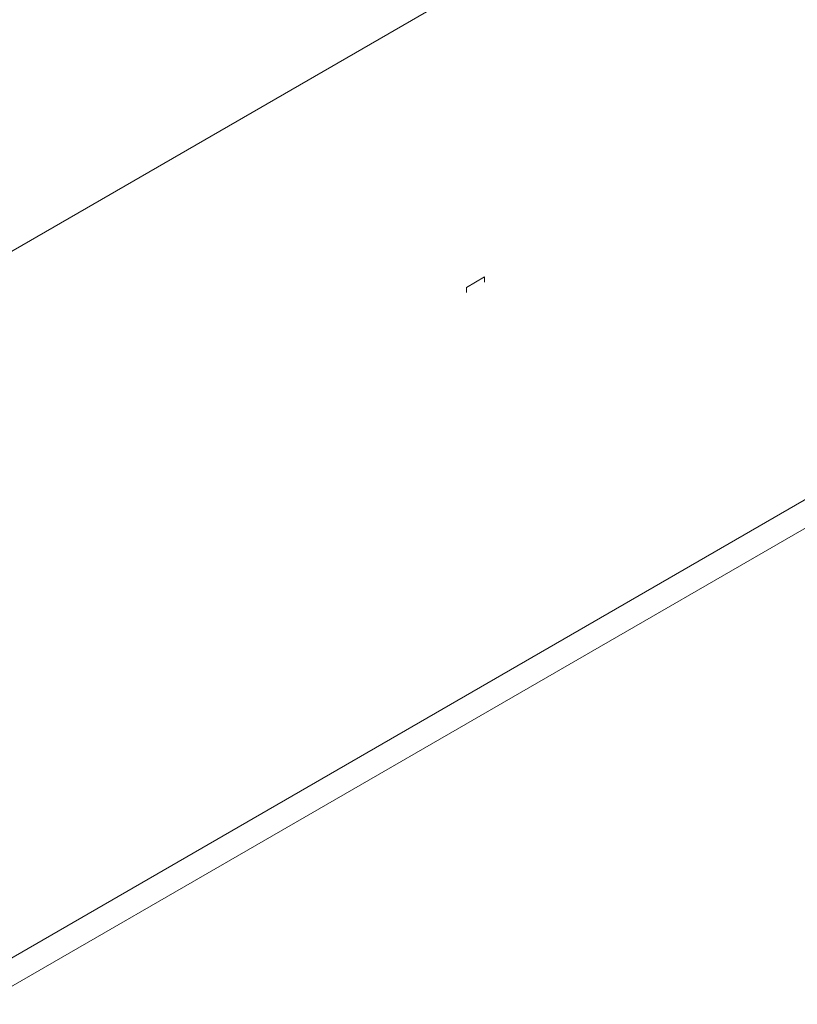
# Model space of a CAD drawing. Header units: metres. Extents: x -16.8 to 29.9, y -11.9 to 37.1.
# Tile 100 of 202: x 23.5 to 26, y -11 to -7.9. Entities that reach past the tile are written whole.
import ezdxf

# ---------------------------------------------------------------- set-up
doc = ezdxf.new("R2010")
doc.units = ezdxf.units.M
doc.layers.add('A-FLOR', color=7, linetype='Continuous', lineweight=5)
doc.layers.add('I-WALL', color=7, linetype='Continuous', lineweight=5)

msp = doc.modelspace()

# ---------------------------------------------------------------- linework, layer by layer
at = {"layer": 'A-FLOR'}
msp.add_line((29.6438, -7.3928), (23.4072, -10.9936), dxfattribs=at)
at = {"layer": 'I-WALL'}
for p, q in [((23.4072, -8.6829), (29.658, -5.074)), ((23.4072, -10.9038), (29.658, -7.2948)), ((24.9911, -8.7074), (24.9345, -8.74)), ((24.9911, -8.7237), (24.9911, -8.7074)), ((24.9345, -8.74), (24.9345, -8.7564))]:
    msp.add_line(p, q, dxfattribs=at)

doc.saveas('drawing.dxf')
